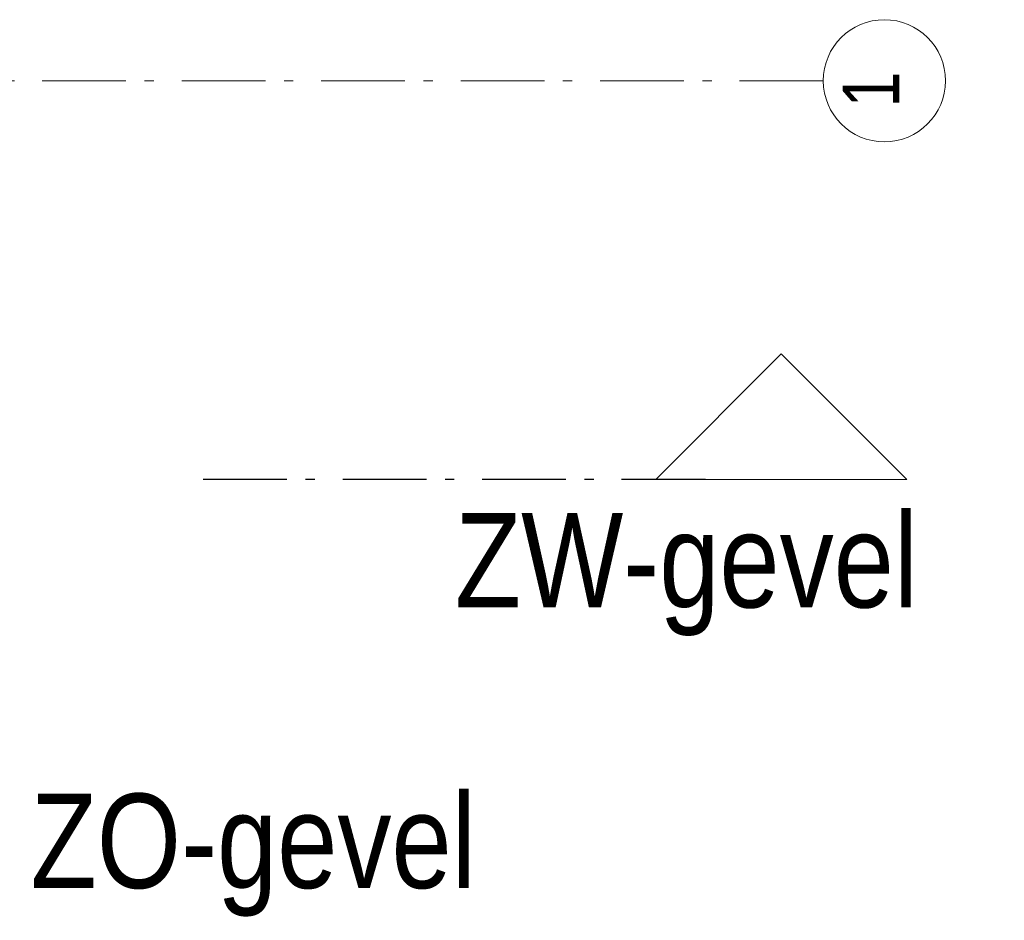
# Model space of a CAD drawing. Header units: millimetres. Extents: x 293454 to 524618, y 211738 to 307297.
# Tile 101 of 152: x 521676 to 524618, y 218025 to 220716. Entities that reach past the tile are written whole.
import ezdxf

# ---------------------------------------------------------------- set-up
doc = ezdxf.new("R2010")
doc.units = ezdxf.units.MM
doc.header["$LTSCALE"] = 400
doc.linetypes.add('STYLE_06', pattern=[1.041641, 0.625, -0.208282, 0.069427, -0.138931])
doc.layers.add('Binnenkozijnen', color=140, linetype='Continuous', lineweight=15)
doc.layers.add('None', color=7, linetype='Continuous', lineweight=9)
doc.styles.add('Arial Narrow', font='ARIALN.TTF', dxfattribs={"height": 222.25})

msp = doc.modelspace()

# ---------------------------------------------------------------- linework, layer by layer
at = {"layer": 'None', "color": 43, "linetype": 'STYLE_06', "lineweight": 9}
msp.add_line((524076.78125, 220533.5115), (490356.88062, 220533.5115), dxfattribs=at)
at = {"layer": 'None', "color": 92, "linetype": 'STYLE_06', "lineweight": 25}
msp.add_line((523724.40823, 219342.04186), (522224.40823, 219342.04186), dxfattribs=at)
at = {"layer": 'None', "color": 140, "linetype": 'Continuous', "lineweight": 15, "flags": 128}
msp.add_lwpolyline([(524326.28323, 219342.04186), (523576.28323, 219342.04186), (523951.28323, 219717.04186)], close=True, dxfattribs=at)
at = {"layer": 'None', "color": 43, "linetype": 'Continuous', "lineweight": 9}
msp.add_circle((524259.38767, 220533.5115), 182.60642, dxfattribs=at)

# ---------------------------------------------------------------- texts
at = {"layer": 'Binnenkozijnen', "color": 1, "char_height": 282.222222, "attachment_point": 1, "style": 'Arial Narrow'}
for s, insert in [('ZW-gevel', (522976.62255, 219241.65883)), ('ZO-gevel', (521708.88169, 218403.01348))]:
    msp.add_mtext(s, dxfattribs=dict(at, insert=insert))
at = {"layer": 'None', "color": 43, "insert": (524134.50434, 220453.05626), "char_height": 169.33333, "width": 160.910466, "attachment_point": 1, "rotation": 90, "style": 'Arial Narrow'}
msp.add_mtext('1', dxfattribs=at)

doc.saveas('drawing.dxf')
